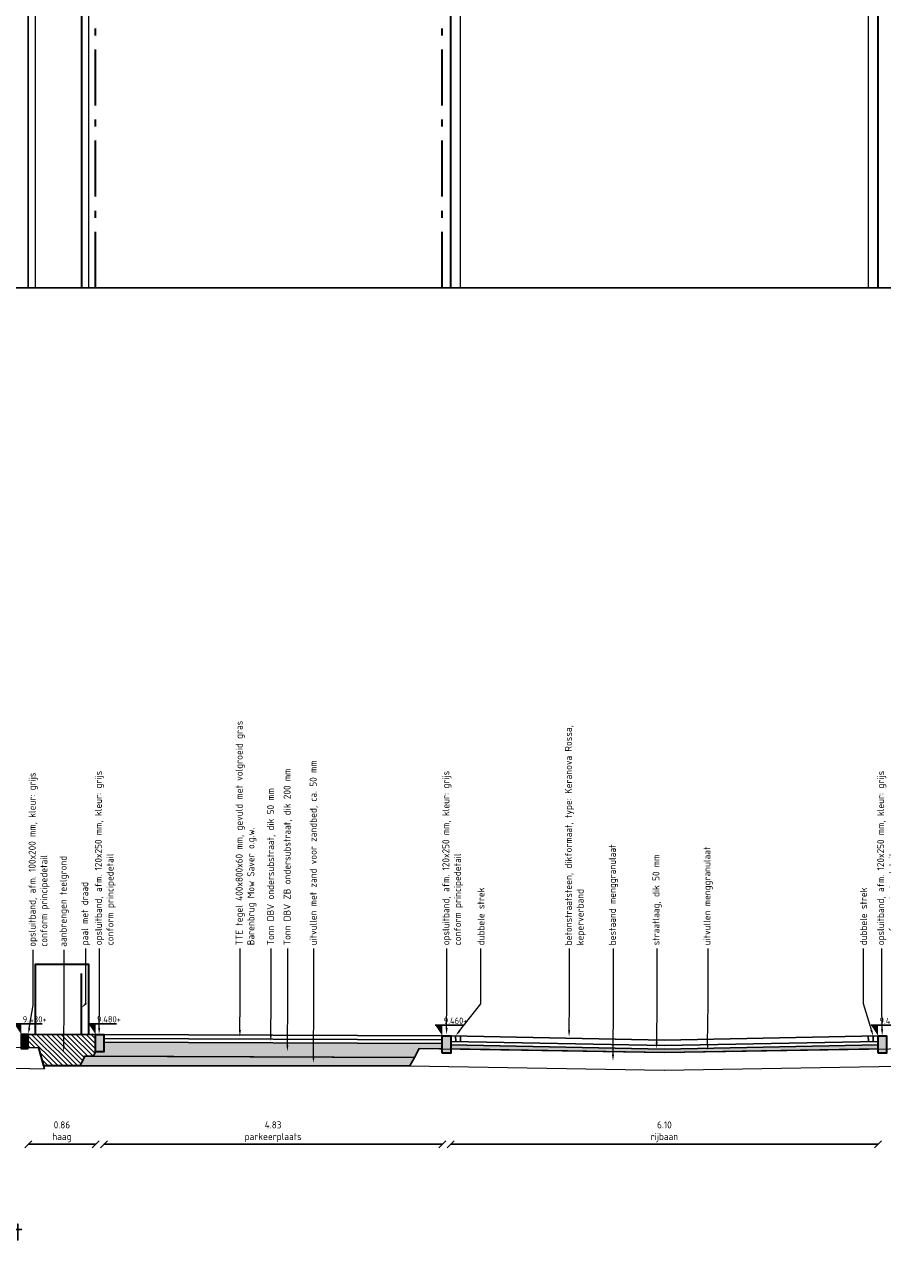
# Model space of a CAD drawing. Header units: metres. Extents: x 133 to 690, y 59 to 257.
# Tile 41 of 84: x 471 to 483, y 88 to 106. Entities that reach past the tile are written whole.
import ezdxf
from ezdxf import colors
from ezdxf.entities.mleader import LeaderData, LeaderLine
from ezdxf.math import Vec2, Vec3

# ---------------------------------------------------------------- set-up
doc = ezdxf.new("R2010")
doc.units = ezdxf.units.M
doc.header["$LTSCALE"] = 0.05
doc.linetypes.add('VH-OPSLUITBAND_120X250', pattern=[26, 16, -4, 2, -4])
for name, color, linetype, lineweight in [('B-WE-VH-VERHARDING_FUNDERING-G', 253, 'Continuous', 18), ('N-WE-GR-BOMENZAND-AD-50', 11, 'Continuous', 18), ('N-WE-GR-HAAG-G', 253, 'GR-HAAG1', 9), ('N-WE-GR-HAAG-GD', 90, 'GR-HAAG1', 30), ('N-WE-GW-GROND_ZAND-AD-20', 11, 'Continuous', 18), ('N-WE-GW-GRONDWERKLIJN-GD', 1, 'Continuous', 30), ('N-WE-GW-TEELGROND-AD-50', 11, 'Continuous', 18), ('N-WE-IE-TERREINAFSCHEIDING_KUNSTMATIG_RASTERHEKWERK-G', 4, 'IE-TERREINAFSCHEIDING-KUNSTMATIG-OPEN', 35), ('N-WE-VH-KANTOPSLUITING-A', 253, 'Continuous', 35), ('N-WE-VH-KANTOPSLUITING-G', 3, 'Continuous', 35), ('N-WE-VH-KANTOPSLUITING_OPSLUITBAND_120X250-G', 150, 'VH-OPSLUITBAND_120X250', 35), ('N-WE-VH-KANTOPSLUITING_VOORKANTBAND_OB_100x200-G', 2, 'Continuous', 25), ('N-WE-VH-KANTOPSLUITING_VOORKANTBAND_OB_120x250-G', 3, 'Continuous', 35), ('N-WE-VH-KANTVERHARDING_STREKLAAG-G', 253, 'Continuous', 18), ('N-WE-VH-VERHARDING_BETONSTRAATSTEEN-GD', 2, 'Continuous', 25), ('N-WE-VH-VERHARDING_FUNDERING-AD-20', 10, 'Continuous', 18), ('N-WE-VH-VERHARDING_FUNDERING-GD', 1, 'Continuous', 15), ('N-WE-VH-VERHARDING_TEGEL-GD', 2, 'Continuous', 25), ('X-XX-AL-AANPIJLING-T18', 10, 'Continuous', 15), ('X-XX-AL-PEILMAAT-SD', 7, 'Continuous', 25), ('X-XX-AL-T18', 10, 'Continuous', 15)]:
    doc.layers.add(name, color=color, linetype=linetype, lineweight=lineweight)
doc.layers.add('TL00_HULPLAAG', color=211, linetype='Continuous', plot=False)
doc.layers.add('TM00_MAATVOERING', color=1, linetype='Continuous')
doc.styles.add('NLCS-ISO', font='NLCS-ISO.ttf')
doc.styles.add('NLCS-ISO-M50-T18', font='NLCS-ISO.ttf', dxfattribs={"height": 0.09})
doc.styles.add('NLCS-ISO-M50-T25', font='NLCS-ISO.ttf', dxfattribs={"height": 0.125})
doc.linetypes.add('GR-HAAG1', pattern='A,6,[176,NLCS.SHX,S=0.125,R=0,X=0,Y=0],-2', length=8)
doc.linetypes.add('IE-TERREINAFSCHEIDING-KUNSTMATIG-OPEN', pattern='A,7,-1.5,[67,NLCS.SHX,S=0.75,R=0,X=0,Y=0],-1.5', length=10)
doc.dimstyles.new('NLCS RODOR-DIM-050', dxfattribs={"dimscale": 0.05, "dimtxt": 2, "dimasz": 2, "dimexe": 1.25, "dimexo": 0.625, "dimtad": 1, "dimzin": 1, "dimdsep": 46, "dimtxsty": 'NLCS-ISO', "dimblk": 'OBLIQUE', "dimcen": 0, "dimse1": 1, "dimse2": 1, "dimclrd": 256, "dimclre": 1, "dimclrt": 256, "dimadec": 0, "dimazin": 0, "dimtfac": 1, "dimtmove": 2, "dimatfit": 3, "dimfxl": 1, "dimtolj": 1, "dimtzin": 0, "dimlwd": -1, "dimlwe": -1, "dimarcsym": 0})

# ---------------------------------------------------------------- blocks, each defined once
blk = doc.blocks.new('Opsluitband 10x20')
at = {"layer": 'N-WE-VH-KANTOPSLUITING-A'}
h = blk.add_hatch(color=253, dxfattribs=at)
h.dxf.hatch_style = 1
h.paths.add_polyline_path([(0, -0.2), (0, 0), (0.1, 0), (0.1, -0.2)])
at = {"layer": 'N-WE-VH-KANTOPSLUITING-G', "flags": 128}
blk.add_lwpolyline([(0, -0.2), (0, 0), (0.1, 0), (0.1, -0.2)], close=True, dxfattribs=at)
blk = doc.blocks.new('Opsluitband 12x25')
at = {"layer": 'N-WE-VH-KANTOPSLUITING-A'}
h = blk.add_hatch(color=253, dxfattribs=at)
h.dxf.hatch_style = 1
h.paths.add_polyline_path([(0, -0.25), (0, 0), (0.12, 0), (0.12, -0.25)])
at = {"layer": 'N-WE-VH-KANTOPSLUITING-G', "flags": 128}
blk.add_lwpolyline([(0, -0.25), (0, 0), (0.12, 0), (0.12, -0.25)], close=True, dxfattribs=at)
blk = doc.blocks.new('SAL-PEILMAAT_INFRACAD_H01-SOD')
blk.add_line((-2, 3), (6, 3))
blk.add_solid([(-2, 3), (0, 3), (0, 0)])
at = {"style": 'NLCS-ISO'}
blk.add_attdef('...', (0.4, 3.4), '', height=1.8, dxfattribs=at)
blk = doc.blocks.new('_Oblique')
at = {"color": 0, "linetype": 'ByBlock', "lineweight": -2}
blk.add_line((-0.5, -0.5), (0.5, 0.5), dxfattribs=at)
blk = doc.blocks.new('*D138')
at = {"layer": 'Defpoints', "color": 0, "transparency": 16777216}
for p in [(470.978, 91.337), (471.938, 91.337), (471.938, 89.768)]:
    blk.add_point(p, dxfattribs=at)
at = {"layer": 'TM00_MAATVOERING', "transparency": 16777216}
blk.add_line((470.978, 89.768), (471.938, 89.768), dxfattribs=at)
at = {"layer": 'TM00_MAATVOERING', "transparency": 16777216, "xscale": 0.1, "yscale": 0.1, "zscale": 0.1, "rotation": 180}
blk.add_blockref('_Oblique', (470.978, 89.768), dxfattribs=at)
at = {"layer": 'TM00_MAATVOERING', "transparency": 16777216, "xscale": 0.1, "yscale": 0.1, "zscale": 0.1}
blk.add_blockref('_Oblique', (471.938, 89.768), dxfattribs=at)
at = {"layer": 'TM00_MAATVOERING', "transparency": 16777216, "insert": (471.458, 89.947), "char_height": 0.1, "attachment_point": 5, "style": 'NLCS-ISO'}
blk.add_mtext('\\A1;0.86\\Phaag', dxfattribs=at)
blk = doc.blocks.new('*D139')
at = {"layer": 'Defpoints', "color": 0, "transparency": 16777216}
for p in [(472.058, 91.337), (476.888, 91.317), (476.888, 89.768)]:
    blk.add_point(p, dxfattribs=at)
at = {"layer": 'TM00_MAATVOERING', "transparency": 16777216}
blk.add_line((472.058, 89.768), (476.888, 89.768), dxfattribs=at)
at = {"layer": 'TM00_MAATVOERING', "transparency": 16777216, "xscale": 0.1, "yscale": 0.1, "zscale": 0.1, "rotation": 180}
blk.add_blockref('_Oblique', (472.058, 89.768), dxfattribs=at)
at = {"layer": 'TM00_MAATVOERING', "transparency": 16777216, "xscale": 0.1, "yscale": 0.1, "zscale": 0.1}
blk.add_blockref('_Oblique', (476.888, 89.768), dxfattribs=at)
at = {"layer": 'TM00_MAATVOERING', "transparency": 16777216, "insert": (474.473, 89.947), "char_height": 0.1, "attachment_point": 5, "style": 'NLCS-ISO'}
blk.add_mtext('\\A1;4.83\\Pparkeerplaats', dxfattribs=at)
blk = doc.blocks.new('*D140')
at = {"layer": 'Defpoints', "color": 0, "transparency": 16777216}
for p in [(477.008, 91.317), (483.108, 91.317), (483.108, 89.768)]:
    blk.add_point(p, dxfattribs=at)
at = {"layer": 'TM00_MAATVOERING', "transparency": 16777216}
blk.add_line((477.008, 89.768), (483.108, 89.768), dxfattribs=at)
at = {"layer": 'TM00_MAATVOERING', "transparency": 16777216, "xscale": 0.1, "yscale": 0.1, "zscale": 0.1, "rotation": 180}
blk.add_blockref('_Oblique', (477.008, 89.768), dxfattribs=at)
at = {"layer": 'TM00_MAATVOERING', "transparency": 16777216, "xscale": 0.1, "yscale": 0.1, "zscale": 0.1}
blk.add_blockref('_Oblique', (483.108, 89.768), dxfattribs=at)
at = {"layer": 'TM00_MAATVOERING', "transparency": 16777216, "insert": (480.058, 89.947), "char_height": 0.1, "attachment_point": 5, "style": 'NLCS-ISO'}
blk.add_mtext('\\A1;6.10\\Prijbaan', dxfattribs=at)

msp = doc.modelspace()

# ---------------------------------------------------------------- hatches: boundary and pattern name
at = {"layer": 'N-WE-GR-BOMENZAND-AD-50', "ltscale": 0.1}
h = msp.add_hatch(dxfattribs=at)
h.set_pattern_fill('AGR-BOMENZAND', color=256, scale=0.03, pattern_type=2)
h.set_pattern_definition([(0, (0, 0), (0.015, 0.045), [0, -0.045]), (0, (0, 0), (0.09375, 0.09375), [0.046875, -0.140625]), (90, (0.02344, -0.02344), (-0.09375, 0.09375), [0.046875, -0.140625])])
h.paths.add_polyline_path([(476.489, 91.009), (476.558, 91.137), (476.888, 91.131), (476.888, 91.207), (472.058, 91.227), (472.058, 91.087), (471.938, 91.087), (471.908, 91.025)])
at = {"layer": 'N-WE-GW-GROND_ZAND-AD-20'}
h = msp.add_hatch(dxfattribs=at)
h.set_pattern_fill('AR-SAND', color=256, scale=0.03, angle=39.4088)
h.set_pattern_definition([(76.908809, (0, 0), (-0.03815741, 0.0434622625), [0, -0.0456, 0, -0.051, 0, -0.04875]), (46.908809, (0, 0), (-0.012727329, 0.099120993), [0, -0.0246, 0, -0.0411, 0, -0.01575]), (6.908809, (-0.02851, -0.023426), (0.072075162, 0.0594414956), [0, -0.015, 0, -0.054, 0, -0.0705]), (356.908809, (-0.02851, -0.023426), (0.052963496, 0.077596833), [0, -0.0075, 0, -0.0354, 0, -0.0405])])
h.paths.add_polyline_path([(476.424, 90.887), (476.489, 91.009), (471.786, 91.028), (471.717, 90.887)])
at = {"layer": 'N-WE-GW-TEELGROND-AD-50'}
h = msp.add_hatch(dxfattribs=at)
h.set_pattern_fill('AGW-WERK_AANVULLEN', color=256, scale=0.01, angle=90, pattern_type=2)
h.set_pattern_definition([(135, (0, 0), (-0.035355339, -0.035355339), [])])
h.paths.add_polyline_path([(471.2, 90.887), (471.717, 90.887), (471.786, 91.028), (471.908, 91.025), (471.938, 91.087), (471.938, 91.337), (471.079, 91.337), (470.978, 91.337), (470.978, 91.15), (471.13, 91.147)])
at = {"layer": 'N-WE-VH-VERHARDING_FUNDERING-AD-20', "ltscale": 0.5}
h = msp.add_hatch(dxfattribs=at)
h.set_pattern_fill('AR-CONC', color=256, scale=0.02, angle=50)
h.set_pattern_definition([(100, (0, 0), (0.101823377, 0.101823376), [0.015, -0.165]), (45, (0, 0), (-0.13308005, 0.07544202), [0.012, -0.132]), (150.451444, (0.00849, 0.00849), (-0.03125667, 0.177265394), [0.01274804, -0.140228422]), (96.1842, (-0.03064, 0.02571), (0.162560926, 0.14223211), [0.0225, -0.2475]), (146.635635, (-0.0171, 0.03756), (-0.029085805, 0.26842879), [0.01912207, -0.21034275]), (41.184164, (-0.03064, 0.02571), (-0.0290858, 0.26842879), [0.018, -0.198]), (71, (-0.01013, 0.0346), (0.138421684, 0.03969178), [0.015, -0.165]), (16, (-0.01013, 0.0346), (-0.079819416, 0.130501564), [0.012, -0.132]), (121.451445, (0.00141, 0.03791), (0.058602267, 0.170193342), [0.01274804, -0.140228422]), (87.5, (0, 0), (-0.0494390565, 0.044659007), [0, -0.1304, 0, -0.134, 0, -0.1325]), (57.5, (0, 0), (-0.026607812, 0.091009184), [0, -0.0764, 0, -0.1274, 0, -0.0505]), (17.5, (-0.02867, -0.034166), (0.0720824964, 0.078886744), [0, -0.05, 0, -0.156, 0, -0.207]), (7.5, (-0.04152, -0.04949), (0.059635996, 0.102218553), [0, -0.065, 0, -0.1036, 0, -0.147])])
h.paths.add_polyline_path([(483.108, 91.129), (483.108, 91.187), (480.06, 91.126), (477.008, 91.187), (477.008, 91.129), (480.058, 91.077)])

# ---------------------------------------------------------------- linework, layer by layer
msp.add_line((471.13, 91.147), (471.211, 90.845))
msp.add_lwpolyline([(462.027, 134.771), (500.548, 134.771), (500.548, 101.993), (462.027, 101.993)], close=True)
at = {"flags": 128}
for points in [[(470.978, 91.337), (471.938, 91.337)], [(472.058, 91.337), (476.888, 91.317)]]:
    msp.add_lwpolyline(points, dxfattribs=at)
at = {"layer": 'B-WE-VH-VERHARDING_FUNDERING-G', "flags": 128}
for points in [[(468.958, 91.197), (471.13, 91.147)], [(476.558, 91.137), (476.424, 90.887)], [(476.558, 91.137), (480.058, 91.077)], [(480.058, 91.077), (483.558, 91.137)], [(468.714, 90.903), (471.211, 90.845)], [(471.2, 90.887), (471.562, 90.887)], [(471.558, 90.887), (476.424, 90.887)], [(476.424, 90.887), (480.053, 90.827)], [(480.062, 90.827), (483.676, 90.887)]]:
    msp.add_lwpolyline(points, dxfattribs=at)
at = {"layer": 'N-WE-GR-HAAG-G'}
msp.add_lwpolyline([(471.079, 101.993), (471.083, 125.576), (476.131, 124.883, -0.367564), (476.813, 124.202), (476.813, 123.722), (476.813, 123.722)], format="xyb", dxfattribs=at)
msp.add_lwpolyline([(476.813, 123.722), (471.838, 123.722), (471.838, 101.993)], dxfattribs=at)
at = {"layer": 'N-WE-GR-HAAG-GD'}
msp.add_lwpolyline([(471.079, 91.337), (471.079, 92.337), (471.838, 92.337), (471.838, 91.337)], dxfattribs=at)
at = {"layer": 'N-WE-GW-GRONDWERKLIJN-GD', "flags": 128}
msp.add_lwpolyline([(471.717, 90.887), (471.2, 90.887), (471.13, 91.147)], dxfattribs=at)
at = {"layer": 'N-WE-IE-TERREINAFSCHEIDING_KUNSTMATIG_RASTERHEKWERK-G', "flags": 128}
msp.add_lwpolyline([(471.278, 125.438), (476.094, 124.777, -0.416385), (476.738, 123.822), (471.738, 123.822), (471.738, 101.993)], format="xyb", dxfattribs=at)
at = {"layer": 'N-WE-IE-TERREINAFSCHEIDING_KUNSTMATIG_RASTERHEKWERK-G'}
msp.add_lwpolyline([(471.738, 91.337), (471.738, 92.206)], dxfattribs=at)
at = {"layer": 'N-WE-VH-KANTOPSLUITING_OPSLUITBAND_120X250-G', "flags": 128}
msp.add_lwpolyline([(476.888, 101.993), (476.888, 123.502), (476.888, 124.102, 0.375321), (476.126, 124.974), (469.058, 125.938), (469.058, 134.771)], format="xyb", dxfattribs=at)
at = {"layer": 'N-WE-VH-KANTOPSLUITING_OPSLUITBAND_120X250-G'}
msp.add_lwpolyline([(471.938, 101.993), (471.938, 123.172)], dxfattribs=at)
at = {"layer": 'N-WE-VH-KANTOPSLUITING_VOORKANTBAND_OB_100x200-G', "flags": 128}
msp.add_lwpolyline([(470.978, 101.993), (470.978, 125.681)], dxfattribs=at)
at = {"layer": 'N-WE-VH-KANTOPSLUITING_VOORKANTBAND_OB_120x250-G', "flags": 128}
msp.add_lwpolyline([(477.008, 101.993), (477.008, 123.502), (477.008, 124.102, 0.375321), (476.142, 125.093), (469.178, 126.043), (469.178, 134.771)], format="xyb", dxfattribs=at)
at = {"layer": 'N-WE-VH-KANTOPSLUITING_VOORKANTBAND_OB_120x250-G'}
msp.add_lwpolyline([(483.108, 101.993), (483.108, 128.502), (483.108, 132.228), (476.775, 133.085, -0.25345), (474.468, 134.771)], format="xyb", dxfattribs=at)
at = {"layer": 'N-WE-VH-KANTVERHARDING_STREKLAAG-G', "ltscale": 0.1, "flags": 128}
for points in [[(482.968, 128.502), (482.968, 101.993)], [(477.148, 101.993), (477.148, 123.502)]]:
    msp.add_lwpolyline(points, dxfattribs=at)
at = {"layer": 'N-WE-VH-VERHARDING_BETONSTRAATSTEEN-GD'}
for p, q in [((477.008, 91.317), (480.058, 91.256)), ((477.008, 91.237), (480.06, 91.176)), ((483.108, 91.317), (480.058, 91.256)), ((483.108, 91.237), (480.06, 91.176))]:
    msp.add_line(p, q, dxfattribs=at)
at = {"layer": 'N-WE-VH-VERHARDING_BETONSTRAATSTEEN-GD', "flags": 128}
for points in [[(477.078, 91.316), (477.08, 91.236)], [(477.148, 91.314), (477.15, 91.234)], [(482.968, 91.314), (482.97, 91.234)], [(483.038, 91.315), (483.04, 91.235)]]:
    msp.add_lwpolyline(points, dxfattribs=at)
at = {"layer": 'N-WE-VH-VERHARDING_FUNDERING-GD'}
for p, q in [((477.007, 91.187), (480.059, 91.126)), ((483.109, 91.187), (480.061, 91.126))]:
    msp.add_line(p, q, dxfattribs=at)
at = {"layer": 'N-WE-VH-VERHARDING_FUNDERING-GD', "flags": 128}
for points in [[(476.887, 91.257), (476.888, 91.207), (472.058, 91.227)], [(476.489, 91.009), (471.755, 91.028)]]:
    msp.add_lwpolyline(points, dxfattribs=at)
at = {"layer": 'N-WE-VH-VERHARDING_TEGEL-GD'}
msp.add_lwpolyline([(472.058, 91.337), (476.888, 91.317), (476.887, 91.257), (472.057, 91.277)], dxfattribs=at)
at = {"layer": 'TL00_HULPLAAG', "flags": 128}
for points in [[(471.938, 91.337), (471.079, 91.337), (470.978, 91.337), (470.978, 91.15), (471.13, 91.147), (471.2, 90.887), (471.717, 90.887), (471.786, 91.028), (471.908, 91.025), (471.938, 91.087)], [(476.558, 91.137), (476.888, 91.131), (476.888, 91.207), (472.058, 91.227), (472.058, 91.087), (471.938, 91.087), (471.938, 91.337), (471.938, 91.087), (471.908, 91.025), (476.489, 91.009)], [(476.489, 91.009), (471.786, 91.028), (471.717, 90.887), (476.424, 90.887)], [(483.108, 91.129), (483.108, 91.187), (480.06, 91.126), (477.008, 91.187), (477.008, 91.129), (480.058, 91.077)]]:
    msp.add_lwpolyline(points, close=True, dxfattribs=at)

# ---------------------------------------------------------------- block references
at = {"layer": 'N-WE-VH-KANTOPSLUITING-A', "xscale": -1}
msp.add_blockref('Opsluitband 10x20', (470.978, 91.337), dxfattribs=at)
at = {"layer": 'N-WE-VH-KANTOPSLUITING-A'}
for p in [(471.938, 91.337), (476.888, 91.317), (483.108, 91.317)]:
    msp.add_blockref('Opsluitband 12x25', p, dxfattribs=at)
at = {"layer": 'X-XX-AL-PEILMAAT-SD', "xscale": 0.05, "yscale": 0.05, "zscale": 0.05}
for p, values in [((470.878, 91.337), {'...': '9.480+'}), ((471.938, 91.337), {'...': '9.480+'}), ((476.888, 91.317), {'...': '9.460+'}), ((483.108, 91.317), {'...': '9.460+'})]:
    msp.add_blockref('SAL-PEILMAAT_INFRACAD_H01-SOD', p, dxfattribs=at).add_auto_attribs(values)

# ---------------------------------------------------------------- texts
at = {"layer": 'X-XX-AL-T18', "insert": (467.46, 89.057), "char_height": 0.25, "width": 5.84136, "attachment_point": 1, "style": 'NLCS-ISO-M50-T18'}
msp.add_mtext('{\\C4;Profiel 9\\PJ. van den Broekstraat\\P\\H0.6x;\\C3;schaal 1:50}', dxfattribs=at)

# ---------------------------------------------------------------- dimensions: what is measured, and where the dimension line sits
at = {"layer": 'TM00_MAATVOERING'}
for base, p1, p2, text, picture, middle in [((471.938, 89.768), (470.978, 91.337), (471.938, 91.337), '0.86\\Phaag', '*D138', (471.458, 89.947)), ((476.888, 89.768), (472.058, 91.337), (476.888, 91.317), '<>\\Pparkeerplaats', '*D139', (474.473, 89.947)), ((483.108, 89.768), (477.008, 91.317), (483.108, 91.317), '<>\\Prijbaan', '*D140', (480.058, 89.947))]:
    dim = msp.add_linear_dim(base=base, p1=p1, p2=p2, text=text, dimstyle='NLCS RODOR-DIM-050', dxfattribs=at)
    dim.commit()
    dim.dimension.update_dxf_attribs({"geometry": picture, "text_midpoint": middle})

# ---------------------------------------------------------------- leaders
at = {"layer": 'X-XX-AL-AANPIJLING-T18'}
ml = msp.add_multileader_mtext('Standard', dxfattribs=at)
ml.set_content('{\\C2;opsluitband, afm. 120x250 mm, kleur: grijs \\Pconform principedetail}', color=256, style='NLCS-ISO-M50-T25')
ml.set_leader_properties(color=256, linetype='ByLayer', lineweight=-1)
ml.build(insert=Vec2(0, 0))
ml.multileader.update_dxf_attribs({"text_right_attachment_type": 5, "dogleg_length": 0.045, "arrow_head_size": 0.09})
ctx = ml.context
ctx.base_point, ctx.char_height, ctx.arrow_head_size, ctx.landing_gap_size, ctx.plane_origin, ctx.plane_x_axis, ctx.plane_y_axis = Vec3(471.993, 92.564), 0.1, 0.09, 0.045, Vec3(471.993, 88.991), Vec3(0, 1), Vec3(-1, 0)
ctx.right_attachment = 5
notes = []
notes.append((ctx, [(0, (1, 1, 0), (471.993, 92.474), (0, 1), 0.09, [(0, [(471.989, 91.337), (471.993, 91.775)], 0, [])])]))
ctx.mtext.insert, ctx.mtext.text_direction, ctx.mtext.rotation, ctx.mtext.width, ctx.mtext.flow_direction = Vec3(471.928, 92.609), Vec3(0, 1), 1.570796, 3.48189, 5
ml = msp.add_multileader_mtext('Standard', dxfattribs=at)
ml.set_content('{\\C2;TTE tegel 400x800x60 mm, gevuld met volgroeid gras\\PBarenbrug Mow Saver o.g.w.}', color=256, style='NLCS-ISO-M50-T25')
ml.set_leader_properties(color=256, linetype='ByLayer', lineweight=-1)
ml.build(insert=Vec2(0, 0))
ml.multileader.update_dxf_attribs({"text_right_attachment_type": 5, "dogleg_length": 0.045, "arrow_head_size": 0.09})
ctx = ml.context
ctx.base_point, ctx.char_height, ctx.arrow_head_size, ctx.landing_gap_size, ctx.plane_origin, ctx.plane_x_axis, ctx.plane_y_axis = Vec3(474.003, 92.564), 0.1, 0.09, 0.045, Vec3(474.003, 88.991), Vec3(0, 1), Vec3(-1, 0)
ctx.right_attachment = 5
notes.append((ctx, [(0, (1, 1, 0), (474.003, 92.474), (0, 1), 0.09, [(0, [(473.998, 91.308), (474.003, 91.775)], 0, [])])]))
ctx.mtext.insert, ctx.mtext.text_direction, ctx.mtext.rotation, ctx.mtext.width, ctx.mtext.flow_direction = Vec3(473.938, 92.609), Vec3(0, 1), 1.570796, 3.48189, 5
ml = msp.add_multileader_mtext('Standard', dxfattribs=at)
ml.set_content('{\\C2;Tonn DBV ondersubstraat, dik 50 mm}', color=256, style='NLCS-ISO-M50-T25')
ml.set_leader_properties(color=256, linetype='ByLayer', lineweight=-1)
ml.build(insert=Vec2(0, 0))
ml.multileader.update_dxf_attribs({"text_right_attachment_type": 5, "dogleg_length": 0.045, "arrow_head_size": 0.09})
ctx = ml.context
ctx.base_point, ctx.char_height, ctx.arrow_head_size, ctx.landing_gap_size, ctx.plane_origin, ctx.plane_x_axis, ctx.plane_y_axis = Vec3(474.446, 92.564), 0.1, 0.09, 0.045, Vec3(474.446, 88.991), Vec3(0, 1), Vec3(-1, 0)
ctx.right_attachment = 5
notes.append((ctx, [(0, (1, 1, 0), (474.446, 92.474), (0, 1), 0.09, [(0, [(474.439, 91.242), (474.446, 91.775)], 0, [])])]))
ctx.mtext.insert, ctx.mtext.text_direction, ctx.mtext.rotation, ctx.mtext.width, ctx.mtext.flow_direction = Vec3(474.386, 92.609), Vec3(0, 1), 1.570796, 3.48189, 5
ml = msp.add_multileader_mtext('Standard', dxfattribs=at)
ml.set_content('{\\C2;Tonn DBV ZB ondersubstraat, dik 200 mm}', color=256, style='NLCS-ISO-M50-T25')
ml.set_leader_properties(color=256, linetype='ByLayer', lineweight=-1)
ml.build(insert=Vec2(0, 0))
ml.multileader.update_dxf_attribs({"text_right_attachment_type": 5, "dogleg_length": 0.045, "arrow_head_size": 0.09})
ctx = ml.context
ctx.base_point, ctx.char_height, ctx.arrow_head_size, ctx.landing_gap_size, ctx.plane_origin, ctx.plane_x_axis, ctx.plane_y_axis = Vec3(474.682, 92.564), 0.1, 0.09, 0.045, Vec3(474.682, 88.991), Vec3(0, 1), Vec3(-1, 0)
ctx.right_attachment = 5
notes.append((ctx, [(0, (1, 1, 0), (474.682, 92.474), (0, 1), 0.09, [(0, [(474.676, 91.093), (474.682, 91.775)], 0, [])])]))
ctx.mtext.insert, ctx.mtext.text_direction, ctx.mtext.rotation, ctx.mtext.width, ctx.mtext.flow_direction = Vec3(474.622, 92.609), Vec3(0, 1), 1.570796, 3.48189, 5
ml = msp.add_multileader_mtext('Standard', dxfattribs=at)
ml.set_content('{\\C2;uitvullen met zand voor zandbed, ca. 50 mm}', color=256, style='NLCS-ISO-M50-T25')
ml.set_leader_properties(color=256, linetype='ByLayer', lineweight=-1)
ml.build(insert=Vec2(0, 0))
ml.multileader.update_dxf_attribs({"text_right_attachment_type": 5, "dogleg_length": 0.045, "arrow_head_size": 0.09})
ctx = ml.context
ctx.base_point, ctx.char_height, ctx.arrow_head_size, ctx.landing_gap_size, ctx.plane_origin, ctx.plane_x_axis, ctx.plane_y_axis = Vec3(475.055, 92.564), 0.1, 0.09, 0.045, Vec3(475.055, 88.991), Vec3(0, 1), Vec3(-1, 0)
ctx.right_attachment = 5
notes.append((ctx, [(0, (1, 1, 0), (475.055, 92.474), (0, 1), 0.09, [(0, [(475.048, 90.93), (475.055, 91.775)], 0, [])])]))
ctx.mtext.insert, ctx.mtext.text_direction, ctx.mtext.rotation, ctx.mtext.width, ctx.mtext.flow_direction = Vec3(474.995, 92.609), Vec3(0, 1), 1.570796, 3.48189, 5
ml = msp.add_multileader_mtext('Standard', dxfattribs=at)
ml.set_content('{\\C2;opsluitband, afm. 120x250 mm, kleur: grijs \\Pconform principedetail}', color=256, style='NLCS-ISO-M50-T25')
ml.set_leader_properties(color=256, linetype='ByLayer', lineweight=-1)
ml.build(insert=Vec2(0, 0))
ml.multileader.update_dxf_attribs({"text_right_attachment_type": 5, "dogleg_length": 0.045, "arrow_head_size": 0.09})
ctx = ml.context
ctx.base_point, ctx.char_height, ctx.arrow_head_size, ctx.landing_gap_size, ctx.plane_origin, ctx.plane_x_axis, ctx.plane_y_axis = Vec3(476.953, 92.564), 0.1, 0.09, 0.045, Vec3(476.953, 88.991), Vec3(0, 1), Vec3(-1, 0)
ctx.right_attachment = 5
notes.append((ctx, [(0, (1, 1, 0), (476.953, 92.474), (0, 1), 0.09, [(0, [(476.949, 91.337), (476.953, 91.775)], 0, [])])]))
ctx.mtext.insert, ctx.mtext.text_direction, ctx.mtext.rotation, ctx.mtext.width, ctx.mtext.flow_direction = Vec3(476.888, 92.609), Vec3(0, 1), 1.570796, 3.48189, 5
ml = msp.add_multileader_mtext('Standard', dxfattribs=at)
ml.set_content('{\\C2;dubbele strek}', color=256, style='NLCS-ISO-M50-T25')
ml.set_leader_properties(color=256, linetype='ByLayer', lineweight=-1)
ml.build(insert=Vec2(0, 0))
ml.multileader.update_dxf_attribs({"text_right_attachment_type": 5, "dogleg_length": 0.045, "arrow_head_size": 0.09})
ctx = ml.context
ctx.base_point, ctx.char_height, ctx.arrow_head_size, ctx.landing_gap_size, ctx.plane_origin, ctx.plane_x_axis, ctx.plane_y_axis = Vec3(477.44, 92.564), 0.1, 0.09, 0.045, Vec3(477.44, 88.991), Vec3(0, 1), Vec3(-1, 0)
ctx.right_attachment = 5
notes.append((ctx, [(0, (1, 1, 0), (477.44, 92.474), (0, 1), 0.09, [(0, [(477.078, 91.316), (477.44, 91.775)], 0, [])])]))
ctx.mtext.insert, ctx.mtext.text_direction, ctx.mtext.rotation, ctx.mtext.width, ctx.mtext.flow_direction = Vec3(477.39, 92.609), Vec3(0, 1), 1.570796, 3.48189, 5
ml = msp.add_multileader_mtext('Standard', dxfattribs=at)
ml.set_content('{\\C2;betonstraatsteen, dikformaat, type: Keranova Rossa, keperverband}', color=256, style='NLCS-ISO-M50-T25')
ml.set_leader_properties(color=256, linetype='ByLayer', lineweight=-1)
ml.build(insert=Vec2(0, 0))
ml.multileader.update_dxf_attribs({"text_right_attachment_type": 5, "dogleg_length": 0.045, "arrow_head_size": 0.09})
ctx = ml.context
ctx.base_point, ctx.char_height, ctx.arrow_head_size, ctx.landing_gap_size, ctx.plane_origin, ctx.plane_x_axis, ctx.plane_y_axis = Vec3(478.703, 92.564), 0.1, 0.09, 0.045, Vec3(478.703, 88.991), Vec3(0, 1), Vec3(-1, 0)
ctx.right_attachment = 5
notes.append((ctx, [(0, (1, 1, 0), (478.703, 92.474), (0, 1), 0.09, [(0, [(478.697, 91.303), (478.703, 91.775)], 0, [])])]))
ctx.mtext.insert, ctx.mtext.text_direction, ctx.mtext.rotation, ctx.mtext.width, ctx.mtext.flow_direction = Vec3(478.638, 92.609), Vec3(0, 1), 1.570796, 3.48189, 5
ml = msp.add_multileader_mtext('Standard', dxfattribs=at)
ml.set_content('{\\C2;bestaand menggranulaat}', color=256, style='NLCS-ISO-M50-T25')
ml.set_leader_properties(color=256, linetype='ByLayer', lineweight=-1)
ml.build(insert=Vec2(0, 0))
ml.multileader.update_dxf_attribs({"text_right_attachment_type": 5, "dogleg_length": 0.045, "arrow_head_size": 0.09})
ctx = ml.context
ctx.base_point, ctx.char_height, ctx.arrow_head_size, ctx.landing_gap_size, ctx.plane_origin, ctx.plane_x_axis, ctx.plane_y_axis = Vec3(479.33, 92.564), 0.1, 0.09, 0.045, Vec3(479.33, 88.991), Vec3(0, 1), Vec3(-1, 0)
ctx.right_attachment = 5
notes.append((ctx, [(0, (1, 1, 0), (479.33, 92.474), (0, 1), 0.09, [(0, [(479.324, 90.956), (479.33, 91.775)], 0, [])])]))
ctx.mtext.insert, ctx.mtext.text_direction, ctx.mtext.rotation, ctx.mtext.width, ctx.mtext.flow_direction = Vec3(479.265, 92.609), Vec3(0, 1), 1.570796, 3.48189, 5
ml = msp.add_multileader_mtext('Standard', dxfattribs=at)
ml.set_content('{\\C2;straatlaag, dik 50 mm}', color=256, style='NLCS-ISO-M50-T25')
ml.set_leader_properties(color=256, linetype='ByLayer', lineweight=-1)
ml.build(insert=Vec2(0, 0))
ml.multileader.update_dxf_attribs({"text_right_attachment_type": 5, "dogleg_length": 0.045, "arrow_head_size": 0.09})
ctx = ml.context
ctx.base_point, ctx.char_height, ctx.arrow_head_size, ctx.landing_gap_size, ctx.plane_origin, ctx.plane_x_axis, ctx.plane_y_axis = Vec3(479.953, 92.564), 0.1, 0.09, 0.045, Vec3(479.953, 88.991), Vec3(0, 1), Vec3(-1, 0)
ctx.right_attachment = 5
notes.append((ctx, [(0, (1, 1, 0), (479.953, 92.474), (0, 1), 0.09, [(0, [(479.947, 91.135), (479.953, 91.775)], 0, [])])]))
ctx.mtext.insert, ctx.mtext.text_direction, ctx.mtext.rotation, ctx.mtext.width, ctx.mtext.flow_direction = Vec3(479.888, 92.609), Vec3(0, 1), 1.570796, 3.48189, 5
ml = msp.add_multileader_mtext('Standard', dxfattribs=at)
ml.set_content('{\\C2;uitvullen menggranulaat}', color=256, style='NLCS-ISO-M50-T25')
ml.set_leader_properties(color=256, linetype='ByLayer', lineweight=-1)
ml.build(insert=Vec2(0, 0))
ml.multileader.update_dxf_attribs({"text_right_attachment_type": 5, "dogleg_length": 0.045, "arrow_head_size": 0.09})
ctx = ml.context
ctx.base_point, ctx.char_height, ctx.arrow_head_size, ctx.landing_gap_size, ctx.plane_origin, ctx.plane_x_axis, ctx.plane_y_axis = Vec3(480.681, 92.564), 0.1, 0.09, 0.045, Vec3(480.681, 88.991), Vec3(0, 1), Vec3(-1, 0)
ctx.right_attachment = 5
notes.append((ctx, [(0, (1, 1, 0), (480.681, 92.474), (0, 1), 0.09, [(0, [(480.675, 91.111), (480.681, 91.775)], 0, [])])]))
ctx.mtext.insert, ctx.mtext.text_direction, ctx.mtext.rotation, ctx.mtext.width, ctx.mtext.flow_direction = Vec3(480.616, 92.609), Vec3(0, 1), 1.570796, 3.48189, 5
ml = msp.add_multileader_mtext('Standard', dxfattribs=at)
ml.set_content('{\\C2;dubbele strek}', color=256, style='NLCS-ISO-M50-T25')
ml.set_leader_properties(color=256, linetype='ByLayer', lineweight=-1)
ml.build(insert=Vec2(0, 0))
ml.multileader.update_dxf_attribs({"text_right_attachment_type": 5, "dogleg_length": 0.045, "arrow_head_size": 0.09})
ctx = ml.context
ctx.base_point, ctx.char_height, ctx.arrow_head_size, ctx.landing_gap_size, ctx.plane_origin, ctx.plane_x_axis, ctx.plane_y_axis = Vec3(482.9, 92.564), 0.1, 0.09, 0.045, Vec3(482.9, 88.991), Vec3(0, 1), Vec3(-1, 0)
ctx.right_attachment = 5
notes.append((ctx, [(0, (1, 1, 0), (482.9, 92.474), (0, 1), 0.09, [(0, [(483.038, 91.315), (482.9, 91.775)], 0, [])])]))
ctx.mtext.insert, ctx.mtext.text_direction, ctx.mtext.rotation, ctx.mtext.width, ctx.mtext.flow_direction = Vec3(482.85, 92.609), Vec3(0, 1), 1.570796, 3.48189, 5
ml = msp.add_multileader_mtext('Standard', dxfattribs=at)
ml.set_content('{\\C2;opsluitband, afm. 120x250 mm, kleur: grijs \\Pconform principedetail}', color=256, style='NLCS-ISO-M50-T25')
ml.set_leader_properties(color=256, linetype='ByLayer', lineweight=-1)
ml.build(insert=Vec2(0, 0))
ml.multileader.update_dxf_attribs({"text_right_attachment_type": 5, "dogleg_length": 0.045, "arrow_head_size": 0.09})
ctx = ml.context
ctx.base_point, ctx.char_height, ctx.arrow_head_size, ctx.landing_gap_size, ctx.plane_origin, ctx.plane_x_axis, ctx.plane_y_axis = Vec3(483.16, 92.564), 0.1, 0.09, 0.045, Vec3(483.16, 88.991), Vec3(0, 1), Vec3(-1, 0)
ctx.right_attachment = 5
notes.append((ctx, [(0, (1, 1, 0), (483.16, 92.474), (0, 1), 0.09, [(0, [(483.167, 91.317), (483.16, 91.775)], 0, [])])]))
ctx.mtext.insert, ctx.mtext.text_direction, ctx.mtext.rotation, ctx.mtext.width, ctx.mtext.flow_direction = Vec3(483.095, 92.609), Vec3(0, 1), 1.570796, 3.48189, 5
ml = msp.add_multileader_mtext('Standard', dxfattribs=at)
ml.set_content('{\\C2;opsluitband, afm. 100x200 mm, kleur: grijs \\Pconform principedetail}', color=256, style='NLCS-ISO-M50-T25')
ml.set_leader_properties(color=256, linetype='ByLayer', lineweight=-1)
ml.build(insert=Vec2(0, 0))
ml.multileader.update_dxf_attribs({"text_right_attachment_type": 5, "dogleg_length": 0.045, "arrow_head_size": 0.09})
ctx = ml.context
ctx.base_point, ctx.char_height, ctx.arrow_head_size, ctx.landing_gap_size, ctx.plane_origin, ctx.plane_x_axis, ctx.plane_y_axis = Vec3(471.048, 92.543), 0.1, 0.09, 0.045, Vec3(471.048, 88.97), Vec3(0, 1), Vec3(-1, 0)
ctx.right_attachment = 5
notes.append((ctx, [(0, (1, 1, 0), (471.048, 92.453), (0, 1), 0.09, [(0, [(470.978, 91.337), (471.048, 91.754)], 0, [])])]))
ctx.mtext.insert, ctx.mtext.text_direction, ctx.mtext.rotation, ctx.mtext.width, ctx.mtext.flow_direction = Vec3(470.983, 92.588), Vec3(0, 1), 1.570796, 3.01084, 5
ml = msp.add_multileader_mtext('Standard', dxfattribs=at)
ml.set_content('{\\C2;aanbrengen teelgrond}', color=256, style='NLCS-ISO-M50-T25')
ml.set_leader_properties(color=256, linetype='ByLayer', lineweight=-1)
ml.build(insert=Vec2(0, 0))
ml.multileader.update_dxf_attribs({"text_right_attachment_type": 5, "dogleg_length": 0.045, "arrow_head_size": 0.09})
ctx = ml.context
ctx.base_point, ctx.char_height, ctx.arrow_head_size, ctx.landing_gap_size, ctx.plane_origin, ctx.plane_x_axis, ctx.plane_y_axis = Vec3(471.49, 92.543), 0.1, 0.09, 0.045, Vec3(471.49, 88.97), Vec3(0, 1), Vec3(-1, 0)
ctx.right_attachment = 5
notes.append((ctx, [(0, (1, 1, 0), (471.49, 92.453), (0, 1), 0.09, [(0, [(471.483, 91.085), (471.49, 91.754)], 0, [])])]))
ctx.mtext.insert, ctx.mtext.text_direction, ctx.mtext.rotation, ctx.mtext.width, ctx.mtext.flow_direction = Vec3(471.425, 92.588), Vec3(0, 1), 1.570796, 3.01084, 5
ml = msp.add_multileader_mtext('Standard', dxfattribs=at)
ml.set_content('{\\C2;paal met draad}', color=256, style='NLCS-ISO-M50-T25')
ml.set_leader_properties(color=256, linetype='ByLayer', lineweight=-1)
ml.build(insert=Vec2(0, 0))
ml.multileader.update_dxf_attribs({"text_right_attachment_type": 5, "dogleg_length": 0.045, "arrow_head_size": 0.09})
ctx = ml.context
ctx.base_point, ctx.char_height, ctx.arrow_head_size, ctx.landing_gap_size, ctx.plane_origin, ctx.plane_x_axis, ctx.plane_y_axis = Vec3(471.798, 92.564), 0.1, 0.09, 0.045, Vec3(471.798, 88.991), Vec3(0, 1), Vec3(-1, 0)
ctx.right_attachment = 5
notes.append((ctx, [(0, (1, 1, 0), (471.798, 92.474), (0, 1), 0.09, [(0, [(471.738, 91.715), (471.798, 91.775)], 0, [])])]))
ctx.mtext.insert, ctx.mtext.text_direction, ctx.mtext.rotation, ctx.mtext.width, ctx.mtext.flow_direction = Vec3(471.733, 92.609), Vec3(0, 1), 1.570796, 3.01084, 5
for ctx, leaders in notes:
    for number, flags, end, landing, length, lines in leaders:
        leader = LeaderData()
        leader.index, (leader.has_last_leader_line, leader.has_dogleg_vector, leader.attachment_direction) = number, flags
        leader.last_leader_point, leader.dogleg_vector, leader.dogleg_length = Vec3(end), Vec3(landing), length
        for number, points, colour, breaks in lines:
            line = LeaderLine()
            line.index, line.vertices, line.color, line.breaks = number, Vec3.list(points), colors.encode_raw_color(colour), breaks
            leader.lines.append(line)
        ctx.leaders.append(leader)

doc.saveas('drawing.dxf')
